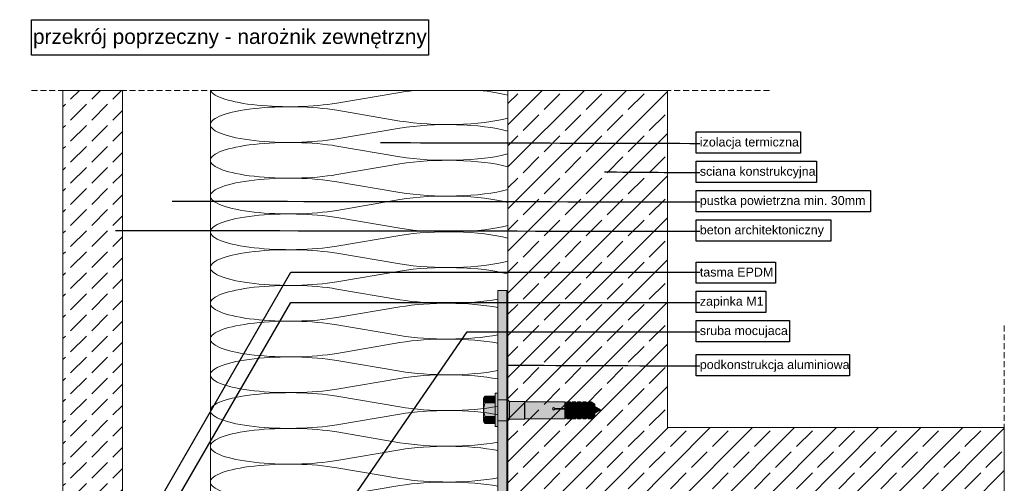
# Model space of a CAD drawing. Extents: x -106507 to -42801, y 48734 to 74234.
# Tile 42 of 69: x -51507 to -48198, y 61925 to 63482. Entities that reach past the tile are written whole.
import ezdxf

# ---------------------------------------------------------------- set-up
doc = ezdxf.new("R2010")
doc.units = 0
doc.header["$MEASUREMENT"] = 0
doc.linetypes.add('Hidden Line', pattern=[30, 20, -10])
for name, color, linetype, lineweight, true_color in [('2D - Ogólne_Pen_No__2', 7, 'Continuous', 15, 0x7f7f7f), ('2D Drafting - General_Pen_No__141', 7, 'Continuous', 0, 0xe8e8e8), ('2D Drafting - General_Pen_No__2', 7, 'Continuous', 15, 0x7f7f7f), ('2D Drafting - General_Pen_No__61', 7, 'Continuous', 20, 0x6a6a6a), ('2D Drafting - General_Pen_No__81', 7, 'Continuous', 20, 0x6a6a6a), ('Annotation - Label_Pen_No__5', 7, 'Continuous', 25, 0x40a5ff), ('Annotation - Text_Pen_No__5', 7, 'Continuous', 25, 0x40a5ff)]:
    doc.layers.add(name, color=color, linetype=linetype, lineweight=lineweight, true_color=true_color)
doc.layers.add('2D Drafting - General_Pen_No__121', color=255, linetype='Continuous', lineweight=0)
doc.styles.add('GENERATED_STYLE_2', font='arial.ttf')
doc.dimstyles.new('GENERATED_STYLE__7', dxfattribs={"dimtxt": 0.18, "dimasz": 91.2, "dimexe": 0.18, "dimexo": 0.0625, "dimgap": 0.09, "dimtad": 0, "dimtih": 1, "dimtoh": 1, "dimdec": 4, "dimzin": 0, "dimdsep": 46, "dimcen": 0.09, "dimadec": 0, "dimazin": 0, "dimtfac": 1, "dimtdec": 4, "dimtmove": 0, "dimatfit": 3, "dimldrblk": 'ARROWHEAD_5', "dimfxl": 0, "dimtolj": 1, "dimtzin": 0, "dimarcsym": 0})

# ---------------------------------------------------------------- blocks, each defined once
blk = doc.blocks.new('*X2')
at = {"layer": '2D Drafting - General_Pen_No__61', "linetype": 'Continuous'}
for p, q in [((-50229.4, 63237.7), (-50441.8, 63201.7)), ((-50229.4, 63141.7), (-50441.8, 63177.7)), ((-50229.4, 63117.7), (-50441.8, 63081.7)), ((-50229.4, 63021.7), (-50441.8, 63057.7)), ((-50229.4, 62997.7), (-50441.8, 62961.7)), ((-50229.4, 62901.7), (-50441.8, 62937.7)), ((-50229.4, 62877.7), (-50441.8, 62841.7)), ((-50229.4, 62781.7), (-50441.8, 62817.7)), ((-50229.4, 62757.7), (-50441.8, 62721.7)), ((-50229.4, 62661.7), (-50441.8, 62697.7)), ((-50229.4, 62637.7), (-50441.8, 62601.7)), ((-50229.4, 62541.7), (-50441.8, 62577.7)), ((-50229.4, 62517.7), (-50441.8, 62481.7)), ((-50229.4, 62421.7), (-50441.8, 62457.7)), ((-50229.4, 62397.7), (-50441.8, 62361.7)), ((-50229.4, 62301.7), (-50441.8, 62337.7)), ((-50229.4, 62277.7), (-50441.8, 62241.7)), ((-50229.4, 62181.7), (-50441.8, 62217.7)), ((-50229.4, 62157.7), (-50441.8, 62121.7)), ((-50229.4, 62061.7), (-50441.8, 62097.7)), ((-50229.4, 62037.7), (-50441.8, 62001.7)), ((-50229.4, 61941.7), (-50441.8, 61977.7)), ((-50229.4, 61917.7), (-50441.8, 61881.7)), ((-50300.4, 61833.7), (-50441.8, 61857.7))]:
    blk.add_line(p, q, dxfattribs=at)
for centre, start_param, end_param in [((-50601, 63249.7), 3.225454, 5.35589), ((-50070.2, 63189.7), 1.983009, 2.214297), ((-50070.2, 63189.7), 0.695424, 1.158584), ((-50601, 63129.7), 0.927295, 3.141593), ((-50070.2, 63189.7), 4.068888, 5.587761), ((-50070.2, 63069.7), 0.695424, 2.214297), ((-50601, 63129.7), 3.141593, 5.35589), ((-50601, 63009.7), 0.927295, 3.141593), ((-50601, 63009.7), 3.141593, 5.35589), ((-50070.2, 63069.7), 4.068888, 5.587761), ((-50070.2, 62949.7), 0.695424, 2.214297), ((-50601, 62889.7), 0.927295, 3.141593), ((-50070.2, 62949.7), 4.068888, 5.587761), ((-50601, 62889.7), 3.141593, 5.35589), ((-50070.2, 62829.7), 0.695424, 2.214297), ((-50601, 62769.7), 0.927295, 3.141593), ((-50601, 62769.7), 3.141593, 5.35589), ((-50070.2, 62829.7), 4.068888, 5.587761), ((-50070.2, 62709.7), 0.695424, 2.214297), ((-50601, 62649.7), 0.927295, 3.141593), ((-50070.2, 62709.7), 4.068888, 5.587761), ((-50601, 62649.7), 3.141593, 5.35589), ((-50070.2, 62589.7), 0.695424, 2.214297), ((-50601, 62529.7), 0.927295, 3.141593), ((-50070.2, 62589.7), 4.068888, 5.408855), ((-50070.2, 62589.7), 5.567348, 5.587761), ((-50601, 62529.7), 3.141593, 5.35589), ((-50070.2, 62469.7), 0.874331, 2.214297), ((-50070.2, 62469.7), 0.695424, 0.715837), ((-50601, 62409.7), 0.927295, 3.141593), ((-50601, 62409.7), 3.141593, 5.35589), ((-50070.2, 62469.7), 4.068888, 5.408855), ((-50070.2, 62349.7), 0.874331, 2.214297), ((-50070.2, 62469.7), 5.567348, 5.587761), ((-50070.2, 62349.7), 0.695424, 0.715837), ((-50601, 62289.7), 0.927295, 3.141593), ((-50070.2, 62349.7), 5.567348, 5.587761), ((-50601, 62289.7), 3.141593, 5.35589), ((-50070.2, 62349.7), 4.068888, 5.408855), ((-50070.2, 62229.7), 0.874331, 2.214297), ((-50070.2, 62229.7), 0.695424, 0.715837), ((-50601, 62169.7), 0.927295, 3.141593), ((-50070.2, 62229.7), 4.068888, 5.408855), ((-50070.2, 62109.7), 0.874331, 2.214297), ((-50601, 62169.7), 3.141593, 5.35589), ((-50601, 62049.7), 0.927295, 3.141593), ((-50601, 62049.7), 3.141593, 5.35589), ((-50070.2, 62109.7), 4.068888, 5.408855), ((-50070.2, 61989.7), 0.874331, 2.214297), ((-50601, 61929.7), 0.927295, 3.141593), ((-50070.2, 61989.7), 4.068888, 5.408855), ((-50601, 61929.7), 3.141593, 5.35589), ((-50070.2, 61869.7), 0.874331, 2.214297), ((-50601, 61809.7), 0.927295, 2.729375), ((-50070.2, 61869.7), 5.056364, 5.408855), ((-50070.2, 61749.7), 1.121245, 1.226821)]:
    blk.add_ellipse(centre, major_axis=(265.4, 0), ratio=0.226067, start_param=start_param, end_param=end_param, dxfattribs=at)
blk = doc.blocks.new('Fill_1')
at = {"layer": '2D Drafting - General_Pen_No__2', "linetype": 'Continuous'}
for p, q in [((-50866.4, 63244.6), (-50866.4, 61863.7)), ((-49899.9, 63244.6), (-50866.4, 63244.6)), ((-49866.4, 63244.6), (-49899.9, 63244.6)), ((-49866.4, 62402.2), (-49866.4, 63244.6)), ((-49899.9, 62530.9), (-49899.9, 62572.2)), ((-49899.9, 62572.2), (-49869.9, 62572.2)), ((-49869.9, 62572.2), (-49869.9, 62205.2)), ((-49899.9, 62358.1), (-49899.9, 62530.9)), ((-49866.4, 62205.2), (-49866.4, 62402.2)), ((-49899.9, 62146.3), (-49899.9, 62358.1)), ((-49869.9, 62205.2), (-49866.4, 62205.2)), ((-49899.9, 61936.4), (-49899.9, 62146.3)), ((-49899.9, 61833.7), (-49899.9, 61936.4)), ((-50866.4, 61863.7), (-50866.4, 61833.7)), ((-50866.4, 61833.7), (-50836.4, 61833.7)), ((-50836.4, 61833.7), (-50755.7, 61833.7)), ((-50755.7, 61833.7), (-50306.7, 61833.7)), ((-50306.7, 61833.7), (-50254.4, 61833.7)), ((-50254.4, 61833.7), (-50210.7, 61833.7)), ((-50210.7, 61833.7), (-50112.5, 61833.7)), ((-50112.5, 61833.7), (-49980.7, 61833.7)), ((-49980.7, 61833.7), (-49980.7, 61803.7)), ((-49899.9, 61803.7), (-49899.9, 61833.7)), ((-49980.7, 61803.7), (-49899.9, 61803.7))]:
    blk.add_line(p, q, dxfattribs=at)
at = {"layer": '2D Drafting - General_Pen_No__61', "linetype": 'Continuous'}
blk.add_blockref('*X2', (0, 0), dxfattribs=at)
blk = doc.blocks.new('ARROWHEAD_5')
at = {"color": 0, "linetype": 'Continuous', "lineweight": 0}
blk.add_line((0, 0), (-1, 0), dxfattribs=at)
blk.add_solid([(-1, 0.2679), (0, 0), (-1, -0.2679), (-1, 0.2679)], dxfattribs=at)

msp = doc.modelspace()

# ---------------------------------------------------------------- hatches: boundary and pattern name
at = {"layer": '2D Drafting - General_Pen_No__121', "linetype": 'Continuous'}
for points in [[(-49909.25, 62195.1), (-49943.42, 62195.1, -0.4195601), (-49943.42, 62218.4), (-49909.25, 62218.4)], [(-49947.69, 62172.19, 0.092424), (-49943.42, 62149.28, 0.201281), (-49948.31, 62137.63), (-49948.31, 62206.75, 0.201281), (-49943.42, 62195.1, 0.092424)], [(-49899.93, 62172.19), (-49899.93, 62116.27), (-49909.25, 62116.27), (-49909.25, 62172.19), (-49909.25, 62228.11), (-49899.93, 62228.11)], [(-49899.93, 62135.52), (-49899.93, 62172.19), (-49899.93, 62205.19), (-49869.93, 62205.19), (-49869.93, 62169.27), (-49869.93, 62135.52)], [(-49869.93, 62135.52), (-49899.93, 62135.52), (-49899.93, 62172.19), (-49899.93, 62205.19), (-49869.93, 62205.19), (-49869.93, 62168.32)], [(-49866.42, 62135.61), (-49866.42, 62205.19), (-49866.24, 62205.19), (-49860.83, 62199.77), (-49860.83, 62141.03), (-49866.24, 62135.61)], [(-49909.25, 62149.28), (-49943.42, 62149.28, -0.092424), (-49947.69, 62172.19, -0.092424), (-49943.42, 62195.1), (-49909.25, 62195.1), (-49909.25, 62172.19)], [(-49869.93, 62135.61), (-49869.93, 62168.32), (-49869.93, 62192.67), (-49866.42, 62197.04), (-49866.42, 62135.61)], [(-49860.83, 62140.93), (-49860.83, 62199.77), (-49811.09, 62199.77), (-49811.09, 62140.93)], [(-49811.09, 62140.93), (-49811.09, 62199.77), (-49809.84, 62198.53), (-49809.84, 62142.17)], [(-49809.84, 62142.17), (-49809.84, 62198.53), (-49675.42, 62198.53), (-49675.42, 62176.87), (-49708.73, 62176.87, 5.4750432), (-49708.73, 62173.91), (-49675.42, 62173.91), (-49675.42, 62142.17)], [(-49675.42, 62173.91), (-49708.73, 62173.91, -5.4750432), (-49708.73, 62176.87), (-49675.42, 62176.87)], [(-49667.98, 62195.57), (-49667.98, 62182.62), (-49675.42, 62176.87), (-49675.42, 62198.53), (-49671.68, 62195.57)], [(-49675.42, 62176.87), (-49667.98, 62182.62), (-49667.98, 62179.66), (-49675.42, 62173.91)], [(-49667.98, 62145.13), (-49671.68, 62145.13), (-49675.42, 62142.17), (-49675.42, 62173.91), (-49667.98, 62179.66)], [(-49657.62, 62198.53), (-49657.62, 62182.62), (-49667.98, 62182.62), (-49667.98, 62198.53)], [(-49667.98, 62182.62), (-49657.62, 62182.62), (-49657.62, 62179.66), (-49667.98, 62179.66)], [(-49667.98, 62142.17), (-49667.98, 62179.66), (-49657.62, 62179.66), (-49657.62, 62142.17)], [(-49650.18, 62195.57), (-49650.18, 62176.87), (-49657.62, 62182.62), (-49657.62, 62198.53), (-49653.88, 62195.57)], [(-49650.18, 62173.91), (-49657.62, 62179.66), (-49657.62, 62182.62), (-49650.18, 62176.87)], [(-49650.18, 62145.13), (-49653.88, 62145.13), (-49657.62, 62142.17), (-49657.62, 62179.66), (-49650.18, 62173.91)], [(-49639.83, 62198.53), (-49639.83, 62176.87), (-49650.18, 62176.87), (-49650.18, 62198.53)], [(-49650.18, 62176.87), (-49639.83, 62176.87), (-49639.83, 62173.91), (-49650.18, 62173.91)], [(-49650.18, 62142.17), (-49650.18, 62173.91), (-49639.83, 62173.91), (-49639.83, 62142.17)], [(-49639.83, 62176.87), (-49639.83, 62198.53), (-49636.08, 62195.57), (-49632.39, 62195.57), (-49632.39, 62182.62)], [(-49632.39, 62179.66), (-49639.83, 62173.91), (-49639.83, 62176.87), (-49632.39, 62182.62)], [(-49632.39, 62145.13), (-49636.08, 62145.13), (-49639.83, 62142.17), (-49639.83, 62173.91), (-49632.39, 62179.66)], [(-49622.03, 62198.53), (-49622.03, 62182.62), (-49632.39, 62182.62), (-49632.39, 62198.53)], [(-49622.03, 62179.66), (-49632.39, 62179.66), (-49632.39, 62182.62), (-49622.03, 62182.62)], [(-49622.03, 62142.17), (-49632.39, 62142.17), (-49632.39, 62179.66), (-49622.03, 62179.66)], [(-49614.59, 62195.57), (-49614.59, 62176.87), (-49622.03, 62182.62), (-49622.03, 62198.53), (-49618.29, 62195.57)], [(-49614.59, 62173.91), (-49622.03, 62179.66), (-49622.03, 62182.62), (-49614.59, 62176.87)], [(-49614.59, 62145.13), (-49618.29, 62145.13), (-49622.03, 62142.17), (-49622.03, 62179.66), (-49614.59, 62173.91)], [(-49604.23, 62198.53), (-49604.23, 62176.87), (-49614.59, 62176.87), (-49614.59, 62198.53)], [(-49614.59, 62176.87), (-49604.23, 62176.87), (-49604.23, 62173.91), (-49614.59, 62173.91)], [(-49604.23, 62142.17), (-49614.59, 62142.17), (-49614.59, 62173.91), (-49604.23, 62173.91)], [(-49596.79, 62195.57), (-49596.79, 62182.62), (-49604.23, 62176.87), (-49604.23, 62198.53), (-49600.49, 62195.57)], [(-49604.23, 62176.87), (-49596.79, 62182.62), (-49596.79, 62179.66), (-49604.23, 62173.91)], [(-49596.79, 62145.13), (-49600.49, 62145.13), (-49604.23, 62142.17), (-49604.23, 62173.91), (-49596.79, 62179.66)], [(-49596.79, 62182.62), (-49596.79, 62198.53), (-49586.44, 62198.53), (-49586.44, 62182.62)], [(-49596.79, 62182.62), (-49586.44, 62182.62), (-49586.44, 62179.66), (-49596.79, 62179.66)], [(-49596.79, 62142.17), (-49596.79, 62179.66), (-49586.44, 62179.66), (-49586.44, 62142.17)], [(-49574.06, 62175.47), (-49586.44, 62182.62), (-49586.44, 62198.53), (-49574.06, 62191.38)], [(-49574.06, 62172.51), (-49586.44, 62179.66), (-49586.44, 62182.62), (-49574.06, 62175.47)], [(-49574.06, 62149.32), (-49586.44, 62142.17), (-49586.44, 62179.66), (-49574.06, 62172.51)], [(-49555.33, 62172.1), (-49574.06, 62161.28), (-49574.06, 62182.91)], [(-49909.25, 62125.98), (-49943.42, 62125.98, -0.4195601), (-49943.42, 62149.28), (-49909.25, 62149.28)]]:
    msp.add_hatch(color=256, dxfattribs=at).paths.add_polyline_path(points, flags=0)
at = {"layer": '2D Drafting - General_Pen_No__141', "linetype": 'Continuous'}
for points in [[(-49869.93, 62572.19), (-49899.93, 62572.19), (-49899.93, 62205.19), (-49869.93, 62205.19)], [(-50364.44, 61772.19), (-49880.69, 61772.19), (-49869.93, 61772.19), (-49869.93, 62135.52), (-49899.93, 62135.52), (-49899.93, 62116.27), (-49899.93, 61803.7), (-50363.35, 61803.7), (-50364.44, 61802.61), (-50364.44, 61785.16), (-50356.24, 61782.97), (-50364.44, 61774.77)]]:
    msp.add_hatch(color=256, dxfattribs=at).paths.add_polyline_path(points, flags=0)
at = {"layer": '2D Drafting - General_Pen_No__81', "linetype": 'Continuous'}
h = msp.add_hatch(dxfattribs=at)
h.set_pattern_fill('Beton', color=256, style=0, pattern_type=2)
h.set_pattern_definition([(45, (0, 0), (-70.71068, 70.71068), [75, -25]), (45, (7e-15, 70.71), (-70.71068, 70.71068), [75, -25])])
h.paths.add_polyline_path([(-51362.15, 63244.64), (-51362.15, 60311.39), (-51362.06, 60311.39), (-51362.06, 60126.48), (-51342.06, 60126.48), (-51162.15, 60306.39), (-51162.15, 63244.64)], flags=0)
h = msp.add_hatch(dxfattribs=at)
h.set_pattern_fill('Solid___Dashed', color=256, style=0, pattern_type=2)
h.set_pattern_definition([(45, (0, 0), (-70.71068, 70.71068), []), (45, (-35.36, 35.36), (-70.71068, 70.71068), [75, -25])])
h.paths.add_polyline_path([(-49375.49, 63244.64), (-49866.42, 63244.64), (-49866.42, 62433.81), (-49866.42, 62335.19), (-49866.42, 62165.52), (-49866.42, 62080.84), (-49866.42, 61868.3), (-49866.42, 61772.19), (-49866.42, 61672.7), (-49866.42, 61576.57), (-49825.61, 61576.57), (-49821.4, 61576.57), (-49796.42, 61576.57), (-49753.61, 61576.57), (-49720.92, 61576.57), (-49574.69, 61576.57), (-49537.41, 61576.57), (-49367.07, 61576.57), (-48198.36, 61576.57), (-48198.36, 62112.35), (-49330.64, 62112.35), (-49330.64, 62565.32), (-49330.64, 63244.64)], flags=0)

# ---------------------------------------------------------------- linework, layer by layer
at = {"layer": '2D - Ogólne_Pen_No__2', "linetype": 'Continuous'}
for p, q in [((-49869.93, 62205.19), (-49869.93, 62168.32)), ((-49866.24, 62205.19), (-49869.93, 62205.19)), ((-49860.83, 62199.77), (-49866.24, 62205.19)), ((-49811.09, 62199.77), (-49860.83, 62199.77)), ((-49860.83, 62199.77), (-49860.83, 62140.93)), ((-49809.84, 62198.53), (-49811.09, 62199.77)), ((-49811.09, 62199.77), (-49811.09, 62140.93)), ((-49675.42, 62198.53), (-49809.84, 62198.53)), ((-49809.84, 62142.17), (-49809.84, 62198.53)), ((-49675.42, 62176.87), (-49708.73, 62176.87)), ((-49675.42, 62173.91), (-49708.73, 62173.91)), ((-49671.68, 62195.57), (-49675.42, 62198.53)), ((-49675.42, 62198.53), (-49675.42, 62142.17)), ((-49667.98, 62182.62), (-49675.42, 62176.87)), ((-49667.98, 62179.66), (-49675.42, 62173.91)), ((-49667.98, 62195.57), (-49671.68, 62195.57)), ((-49667.98, 62198.53), (-49667.98, 62195.57)), ((-49657.62, 62198.53), (-49667.98, 62198.53)), ((-49667.98, 62198.53), (-49667.98, 62142.17)), ((-49657.62, 62182.62), (-49667.98, 62182.62)), ((-49657.62, 62179.66), (-49667.98, 62179.66)), ((-49653.88, 62195.57), (-49657.62, 62198.53)), ((-49657.62, 62198.53), (-49657.62, 62142.17)), ((-49650.18, 62176.87), (-49657.62, 62182.62)), ((-49650.18, 62173.91), (-49657.62, 62179.66)), ((-49650.18, 62195.57), (-49653.88, 62195.57)), ((-49650.18, 62198.53), (-49650.18, 62195.57)), ((-49639.83, 62198.53), (-49650.18, 62198.53)), ((-49650.18, 62198.53), (-49650.18, 62142.17)), ((-49639.83, 62176.87), (-49650.18, 62176.87)), ((-49639.83, 62173.91), (-49650.18, 62173.91)), ((-49636.08, 62195.57), (-49639.83, 62198.53)), ((-49639.83, 62198.53), (-49639.83, 62142.17)), ((-49632.39, 62182.62), (-49639.83, 62176.87)), ((-49632.39, 62179.66), (-49639.83, 62173.91)), ((-49632.39, 62195.57), (-49636.08, 62195.57)), ((-49632.39, 62198.53), (-49632.39, 62195.57)), ((-49622.03, 62198.53), (-49632.39, 62198.53)), ((-49632.39, 62198.53), (-49632.39, 62142.17)), ((-49622.03, 62182.62), (-49632.39, 62182.62)), ((-49622.03, 62179.66), (-49632.39, 62179.66)), ((-49618.29, 62195.57), (-49622.03, 62198.53)), ((-49622.03, 62198.53), (-49622.03, 62142.17)), ((-49614.59, 62176.87), (-49622.03, 62182.62)), ((-49614.59, 62173.91), (-49622.03, 62179.66)), ((-49614.59, 62195.57), (-49618.29, 62195.57)), ((-49614.59, 62198.53), (-49614.59, 62195.57)), ((-49604.23, 62198.53), (-49614.59, 62198.53)), ((-49614.59, 62198.53), (-49614.59, 62142.17)), ((-49604.23, 62176.87), (-49614.59, 62176.87)), ((-49604.23, 62173.91), (-49614.59, 62173.91)), ((-49600.49, 62195.57), (-49604.23, 62198.53)), ((-49604.23, 62198.53), (-49604.23, 62142.17)), ((-49596.79, 62182.62), (-49604.23, 62176.87)), ((-49596.79, 62179.66), (-49604.23, 62173.91)), ((-49596.79, 62195.57), (-49600.49, 62195.57)), ((-49596.79, 62198.53), (-49596.79, 62142.17)), ((-49586.44, 62198.53), (-49596.79, 62198.53)), ((-49586.44, 62182.62), (-49596.79, 62182.62)), ((-49586.44, 62179.66), (-49596.79, 62179.66)), ((-49574.06, 62191.38), (-49586.44, 62198.53)), ((-49586.44, 62198.53), (-49586.44, 62142.17)), ((-49574.06, 62175.47), (-49586.44, 62182.62)), ((-49574.06, 62172.51), (-49586.44, 62179.66)), ((-49574.06, 62191.38), (-49574.06, 62149.32)), ((-49574.06, 62182.91), (-49555.33, 62172.1)), ((-49574.06, 62161.28), (-49555.33, 62172.1)), ((-49869.93, 62135.61), (-49869.93, 62169.36)), ((-49869.93, 62135.52), (-49869.93, 62169.27)), ((-49860.83, 62141.03), (-49866.24, 62135.61)), ((-49860.83, 62140.93), (-49866.24, 62135.52)), ((-49811.09, 62140.93), (-49860.83, 62140.93)), ((-49809.84, 62142.17), (-49811.09, 62140.93)), ((-49675.42, 62142.17), (-49809.84, 62142.17)), ((-49671.68, 62145.13), (-49675.42, 62142.17)), ((-49667.98, 62145.13), (-49671.68, 62145.13)), ((-49667.98, 62142.17), (-49667.98, 62145.13)), ((-49657.62, 62142.17), (-49667.98, 62142.17)), ((-49653.88, 62145.13), (-49657.62, 62142.17)), ((-49650.18, 62145.13), (-49653.88, 62145.13)), ((-49650.18, 62142.17), (-49650.18, 62145.13)), ((-49639.83, 62142.17), (-49650.18, 62142.17)), ((-49636.08, 62145.13), (-49639.83, 62142.17)), ((-49632.39, 62145.13), (-49636.08, 62145.13)), ((-49632.39, 62142.17), (-49632.39, 62145.13)), ((-49622.03, 62142.17), (-49632.39, 62142.17)), ((-49618.29, 62145.13), (-49622.03, 62142.17)), ((-49614.59, 62145.13), (-49618.29, 62145.13)), ((-49614.59, 62142.17), (-49614.59, 62145.13)), ((-49604.23, 62142.17), (-49614.59, 62142.17)), ((-49600.49, 62145.13), (-49604.23, 62142.17)), ((-49596.79, 62145.13), (-49600.49, 62145.13)), ((-49586.44, 62142.17), (-49596.79, 62142.17)), ((-49574.06, 62149.32), (-49586.44, 62142.17)), ((-49866.24, 62135.61), (-49869.93, 62135.61)), ((-49866.24, 62135.52), (-49869.93, 62135.52))]:
    msp.add_line(p, q, dxfattribs=at)
msp.add_arc((-49712.64, 62175.39), 4.18, 20.70161, 339.29839, dxfattribs=at)
at = {"layer": '2D Drafting - General_Pen_No__2', "linetype": 'Hidden Line'}
for p, q in [((-51467.57, 63244.64), (-48980.71, 63244.64)), ((-48198.36, 59975.43), (-48198.36, 62462.28))]:
    msp.add_line(p, q, dxfattribs=at)
at = {"layer": '2D Drafting - General_Pen_No__2', "linetype": 'Continuous'}
for p, q in [((-49866.42, 63244.64), (-49866.42, 61846.34)), ((-49948.31, 62137.63), (-49948.31, 62206.75)), ((-49943.42, 62218.4), (-49909.25, 62218.4)), ((-49909.25, 62172.19), (-49909.25, 62228.11)), ((-49909.25, 62228.11), (-49899.93, 62228.11)), ((-49899.93, 62228.11), (-49899.93, 62172.19)), ((-49899.93, 62205.19), (-49869.93, 62205.19)), ((-49943.42, 62195.1), (-49909.25, 62195.1)), ((-49909.25, 62172.19), (-49909.25, 62116.27)), ((-49899.93, 62116.27), (-49899.93, 62172.19)), ((-49943.42, 62149.28), (-49909.25, 62149.28)), ((-49943.42, 62125.98), (-49909.25, 62125.98)), ((-49909.25, 62116.27), (-49899.93, 62116.27)), ((-49899.93, 62135.52), (-49869.93, 62135.52))]:
    msp.add_line(p, q, dxfattribs=at)
at = {"layer": '2D Drafting - General_Pen_No__2', "linetype": 'Continuous', "flags": 128}
for points in [[(-51362.15, 63244.64), (-51362.15, 60311.39), (-51362.06, 60311.39), (-51362.06, 60126.48), (-51342.06, 60126.48), (-51162.15, 60306.39), (-51162.15, 63244.64)], [(-49375.49, 63244.64), (-49866.42, 63244.64), (-49866.42, 62433.81), (-49866.42, 62335.19), (-49866.42, 62165.52), (-49866.42, 62080.84), (-49866.42, 61868.3), (-49866.42, 61772.19), (-49866.42, 61672.7), (-49866.42, 61576.57), (-49825.61, 61576.57), (-49821.4, 61576.57), (-49796.42, 61576.57), (-49753.61, 61576.57), (-49720.92, 61576.57), (-49574.69, 61576.57), (-49537.41, 61576.57), (-49367.07, 61576.57), (-48198.36, 61576.57), (-48198.36, 62112.35), (-49330.64, 62112.35), (-49330.64, 62565.32), (-49330.64, 63244.64)], [(-49869.93, 62572.19), (-49899.93, 62572.19), (-49899.93, 62205.19), (-49869.93, 62205.19)], [(-49899.93, 62172.19), (-49899.93, 62116.27), (-49909.25, 62116.27), (-49909.25, 62172.19), (-49909.25, 62228.11), (-49899.93, 62228.11)], [(-49899.93, 62135.52), (-49899.93, 62172.19), (-49899.93, 62205.19), (-49869.93, 62205.19), (-49869.93, 62169.27), (-49869.93, 62135.52)], [(-49869.93, 62135.52), (-49899.93, 62135.52), (-49899.93, 62172.19), (-49899.93, 62205.19), (-49869.93, 62205.19), (-49869.93, 62168.32)], [(-49866.42, 62135.61), (-49866.42, 62205.19), (-49866.24, 62205.19), (-49860.83, 62199.77), (-49860.83, 62141.03), (-49866.24, 62135.61)], [(-49869.93, 62135.61), (-49869.93, 62168.32), (-49869.93, 62192.67), (-49866.42, 62197.04), (-49866.42, 62135.61)], [(-49860.83, 62140.93), (-49860.83, 62199.77), (-49811.09, 62199.77), (-49811.09, 62140.93)], [(-49811.09, 62140.93), (-49811.09, 62199.77), (-49809.84, 62198.53), (-49809.84, 62142.17)], [(-49667.98, 62195.57), (-49667.98, 62182.62), (-49675.42, 62176.87), (-49675.42, 62198.53), (-49671.68, 62195.57)], [(-49675.42, 62176.87), (-49667.98, 62182.62), (-49667.98, 62179.66), (-49675.42, 62173.91)], [(-49667.98, 62145.13), (-49671.68, 62145.13), (-49675.42, 62142.17), (-49675.42, 62173.91), (-49667.98, 62179.66)], [(-49657.62, 62198.53), (-49657.62, 62182.62), (-49667.98, 62182.62), (-49667.98, 62198.53)], [(-49667.98, 62182.62), (-49657.62, 62182.62), (-49657.62, 62179.66), (-49667.98, 62179.66)], [(-49667.98, 62142.17), (-49667.98, 62179.66), (-49657.62, 62179.66), (-49657.62, 62142.17)], [(-49650.18, 62195.57), (-49650.18, 62176.87), (-49657.62, 62182.62), (-49657.62, 62198.53), (-49653.88, 62195.57)], [(-49650.18, 62173.91), (-49657.62, 62179.66), (-49657.62, 62182.62), (-49650.18, 62176.87)], [(-49650.18, 62145.13), (-49653.88, 62145.13), (-49657.62, 62142.17), (-49657.62, 62179.66), (-49650.18, 62173.91)], [(-49639.83, 62198.53), (-49639.83, 62176.87), (-49650.18, 62176.87), (-49650.18, 62198.53)], [(-49650.18, 62176.87), (-49639.83, 62176.87), (-49639.83, 62173.91), (-49650.18, 62173.91)], [(-49650.18, 62142.17), (-49650.18, 62173.91), (-49639.83, 62173.91), (-49639.83, 62142.17)], [(-49639.83, 62176.87), (-49639.83, 62198.53), (-49636.08, 62195.57), (-49632.39, 62195.57), (-49632.39, 62182.62)], [(-49632.39, 62179.66), (-49639.83, 62173.91), (-49639.83, 62176.87), (-49632.39, 62182.62)], [(-49632.39, 62145.13), (-49636.08, 62145.13), (-49639.83, 62142.17), (-49639.83, 62173.91), (-49632.39, 62179.66)], [(-49622.03, 62198.53), (-49622.03, 62182.62), (-49632.39, 62182.62), (-49632.39, 62198.53)], [(-49622.03, 62179.66), (-49632.39, 62179.66), (-49632.39, 62182.62), (-49622.03, 62182.62)], [(-49622.03, 62142.17), (-49632.39, 62142.17), (-49632.39, 62179.66), (-49622.03, 62179.66)], [(-49614.59, 62195.57), (-49614.59, 62176.87), (-49622.03, 62182.62), (-49622.03, 62198.53), (-49618.29, 62195.57)], [(-49614.59, 62173.91), (-49622.03, 62179.66), (-49622.03, 62182.62), (-49614.59, 62176.87)], [(-49614.59, 62145.13), (-49618.29, 62145.13), (-49622.03, 62142.17), (-49622.03, 62179.66), (-49614.59, 62173.91)], [(-49604.23, 62198.53), (-49604.23, 62176.87), (-49614.59, 62176.87), (-49614.59, 62198.53)], [(-49614.59, 62176.87), (-49604.23, 62176.87), (-49604.23, 62173.91), (-49614.59, 62173.91)], [(-49604.23, 62142.17), (-49614.59, 62142.17), (-49614.59, 62173.91), (-49604.23, 62173.91)], [(-49596.79, 62195.57), (-49596.79, 62182.62), (-49604.23, 62176.87), (-49604.23, 62198.53), (-49600.49, 62195.57)], [(-49604.23, 62176.87), (-49596.79, 62182.62), (-49596.79, 62179.66), (-49604.23, 62173.91)], [(-49596.79, 62145.13), (-49600.49, 62145.13), (-49604.23, 62142.17), (-49604.23, 62173.91), (-49596.79, 62179.66)], [(-49596.79, 62182.62), (-49596.79, 62198.53), (-49586.44, 62198.53), (-49586.44, 62182.62)], [(-49596.79, 62182.62), (-49586.44, 62182.62), (-49586.44, 62179.66), (-49596.79, 62179.66)], [(-49596.79, 62142.17), (-49596.79, 62179.66), (-49586.44, 62179.66), (-49586.44, 62142.17)], [(-49574.06, 62175.47), (-49586.44, 62182.62), (-49586.44, 62198.53), (-49574.06, 62191.38)], [(-49574.06, 62172.51), (-49586.44, 62179.66), (-49586.44, 62182.62), (-49574.06, 62175.47)], [(-49574.06, 62149.32), (-49586.44, 62142.17), (-49586.44, 62179.66), (-49574.06, 62172.51)], [(-49555.33, 62172.1), (-49574.06, 62161.28), (-49574.06, 62182.91)], [(-50364.44, 61772.19), (-49880.69, 61772.19), (-49869.93, 61772.19), (-49869.93, 62135.52), (-49899.93, 62135.52), (-49899.93, 62116.27), (-49899.93, 61803.7), (-50363.35, 61803.7), (-50364.44, 61802.61), (-50364.44, 61785.16), (-50356.24, 61782.97), (-50364.44, 61774.77)]]:
    msp.add_lwpolyline(points, close=True, dxfattribs=at)
for points in [[(-49909.25, 62195.1), (-49943.42, 62195.1, -0.4195601), (-49943.42, 62218.4), (-49909.25, 62218.4)], [(-49947.69, 62172.19, 0.092424), (-49943.42, 62149.28, 0.201281), (-49948.31, 62137.63), (-49948.31, 62206.75, 0.201281), (-49943.42, 62195.1, 0.092424)], [(-49909.25, 62149.28), (-49943.42, 62149.28, -0.092424), (-49947.69, 62172.19, -0.092424), (-49943.42, 62195.1), (-49909.25, 62195.1), (-49909.25, 62172.19)], [(-49809.84, 62142.17), (-49809.84, 62198.53), (-49675.42, 62198.53), (-49675.42, 62176.87), (-49708.73, 62176.87, 5.4750432), (-49708.73, 62173.91), (-49675.42, 62173.91), (-49675.42, 62142.17)], [(-49675.42, 62173.91), (-49708.73, 62173.91, -5.4750432), (-49708.73, 62176.87), (-49675.42, 62176.87)], [(-49909.25, 62125.98), (-49943.42, 62125.98, -0.4195601), (-49943.42, 62149.28), (-49909.25, 62149.28)]]:
    msp.add_lwpolyline(points, format="xyb", close=True, dxfattribs=at)
at = {"layer": '2D Drafting - General_Pen_No__2', "linetype": 'Continuous'}
for centre, radius, start, end in [((-49931.98, 62206.75), 16.33, 134.47805, 225.52195), ((-49884.11, 62172.19), 63.58, 158.87798, 180), ((-49884.11, 62172.19), 63.58, 180, 201.12202), ((-49931.98, 62137.63), 16.33, 134.47805, 225.52195)]:
    msp.add_arc(centre, radius, start, end, dxfattribs=at)
at = {"layer": 'Annotation - Label_Pen_No__5', "linetype": 'Continuous', "flags": 128}
for points in [[(-49233.56, 63104.83), (-48883.43, 63104.83), (-48883.43, 63033.69), (-49233.56, 63033.69)], [(-49233.56, 63006.51), (-48829.12, 63006.51), (-48829.12, 62935.37), (-49233.56, 62935.37)], [(-49233.56, 62908.19), (-48647.75, 62908.19), (-48647.75, 62837.04), (-49233.56, 62837.04)], [(-49233.56, 62809.87), (-48781.05, 62809.87), (-48781.05, 62738.72), (-49233.56, 62738.72)], [(-49233.56, 62668.31), (-48967.36, 62668.31), (-48967.36, 62597.17), (-49233.56, 62597.17)], [(-49233.56, 62569.99), (-48999.73, 62569.99), (-48999.73, 62498.84), (-49233.56, 62498.84)], [(-49233.56, 62471.67), (-48919.91, 62471.67), (-48919.91, 62400.52), (-49233.56, 62400.52)], [(-49233.56, 62357.57), (-48718.04, 62357.57), (-48718.04, 62286.42), (-49233.56, 62286.42)]]:
    msp.add_lwpolyline(points, close=True, dxfattribs=at)
at = {"layer": 'Annotation - Text_Pen_No__5', "linetype": 'Continuous', "flags": 128}
msp.add_lwpolyline([(-51467.57, 63481.78), (-50133.85, 63481.78), (-50133.85, 63363.21), (-51467.57, 63363.21)], close=True, dxfattribs=at)

# ---------------------------------------------------------------- block references
at = {"layer": '2D Drafting - General_Pen_No__61', "linetype": 'Continuous'}
msp.add_blockref('Fill_1', (0, 0), dxfattribs=at)

# ---------------------------------------------------------------- texts
at = {"layer": 'Annotation - Label_Pen_No__5', "linetype": 'Continuous', "char_height": 30, "attachment_point": 4, "style": 'GENERATED_STYLE_2'}
for s, insert, width in [('{izolacja termiczna}', (-49221.56, 63066.65), 326.126), ('{sciana konstrukcyjna}', (-49221.56, 62968.33), 380.435), ('{pustka powietrzna min. 30mm}', (-49221.56, 62870.25), 561.8056), ('{beton architektoniczny}', (-49221.56, 62771.69), 428.5065), ('{tasma EPDM}', (-49221.56, 62634.21), 242.195), ('{zapinka M1}', (-49221.56, 62532.05), 209.829), ('{sruba mocujaca}', (-49221.56, 62433.49), 289.646), ('{podkonstrukcja aluminiowa}', (-49221.56, 62319.39), 491.52)]:
    msp.add_mtext(s, dxfattribs=dict(at, insert=insert, width=width))
at = {"layer": 'Annotation - Text_Pen_No__5', "linetype": 'Continuous', "insert": (-50800.71, 63450.35), "char_height": 50, "attachment_point": 2, "style": 'GENERATED_STYLE_2'}
msp.add_mtext('{przekrój poprzeczny - narożnik zewnętrzny}', dxfattribs=at)

# ---------------------------------------------------------------- leaders
at = {"layer": 'Annotation - Label_Pen_No__5', "linetype": 'Continuous', "path_type": 1, "annotation_type": 0, "has_hookline": 1, "hookline_direction": 0}
for points, text_width in [([(-50294.44, 63069.26), (-49221.65, 63066.65)], 179.01), ([(-49542, 62970.94), (-49221.65, 62968.33)], 251.43), ([(-50995.22, 62872.62), (-49221.65, 62870.25)], 550.77), ([(-51185.32, 62774.29), (-49221.65, 62771.69)], 413.52), ([(-49866.42, 62322), (-49221.65, 62319.39)], 277.08)]:
    msp.add_leader(points, dimstyle='GENERATED_STYLE__7', dxfattribs=dict(at, text_width=text_width))
at = {"layer": 'Annotation - Label_Pen_No__5', "linetype": 'Continuous', "annotation_type": 0, "has_hookline": 1, "hookline_direction": 0}
for points, text_width in [([(-51162.15, 61652.78), (-50596.37, 62634.21), (-49221.65, 62634.21)], 242.76), ([(-51082.76, 61691.95), (-50596.37, 62532.05), (-49221.65, 62532.05)], 205.62), ([(-50383.08, 61882.08), (-50003.68, 62433.49), (-49221.65, 62433.49)], 174.66)]:
    msp.add_leader(points, dimstyle='GENERATED_STYLE__7', dxfattribs=dict(at, text_width=text_width))

doc.saveas('drawing.dxf')
